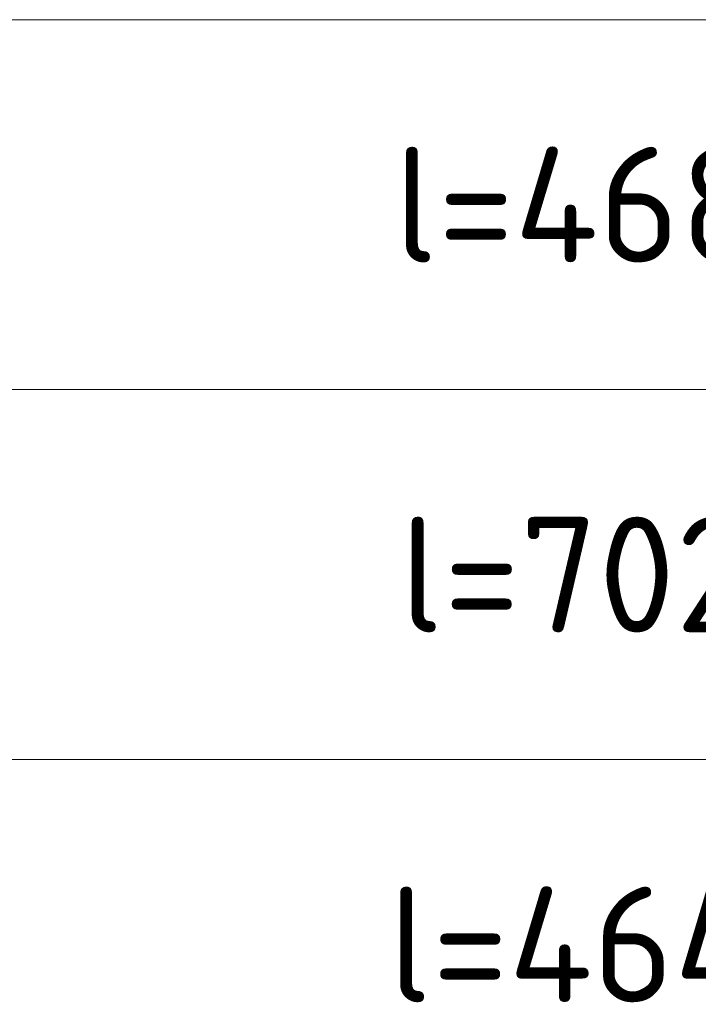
# Model space of a CAD drawing. Header units: metres. Extents: x -38 to 98, y -15 to 19.
# Tile 56 of 64: x 78.69 to 80.16, y 6.21 to 8.34. Entities that reach past the tile are written whole.
import ezdxf

# ---------------------------------------------------------------- set-up
doc = ezdxf.new("R2010")
doc.units = ezdxf.units.M
doc.styles.add('ISOCPEUR', font='txt')

msp = doc.modelspace()

# ---------------------------------------------------------------- linework, layer by layer
at = {"color": 7, "linetype": 'Continuous', "lineweight": 13, "transparency": 33554687}
for p, q in [((86.1585, 8.3419), (67.6585, 8.3419)), ((86.1585, 7.5419), (67.6585, 7.5419)), ((86.1585, 6.7419), (67.6585, 6.7419))]:
    msp.add_line(p, q, dxfattribs=at)

# ---------------------------------------------------------------- texts
at = {"color": 7, "linetype": 'Continuous', "lineweight": 35, "transparency": 33554687, "char_height": 0.25, "attachment_point": 7, "style": 'ISOCPEUR'}
for s, insert, width in [('\\W0.97;l=4680 мм', (79.501, 7.8169), 1.670194), ('\\W0.97;l=7020 мм', (79.5135, 7.0169), 1.645081), ('\\W0.97;l=4640 мм', (79.4885, 6.2169), 1.695305)]:
    msp.add_mtext(s, dxfattribs=dict(at, insert=insert, width=width))

doc.saveas('drawing.dxf')
